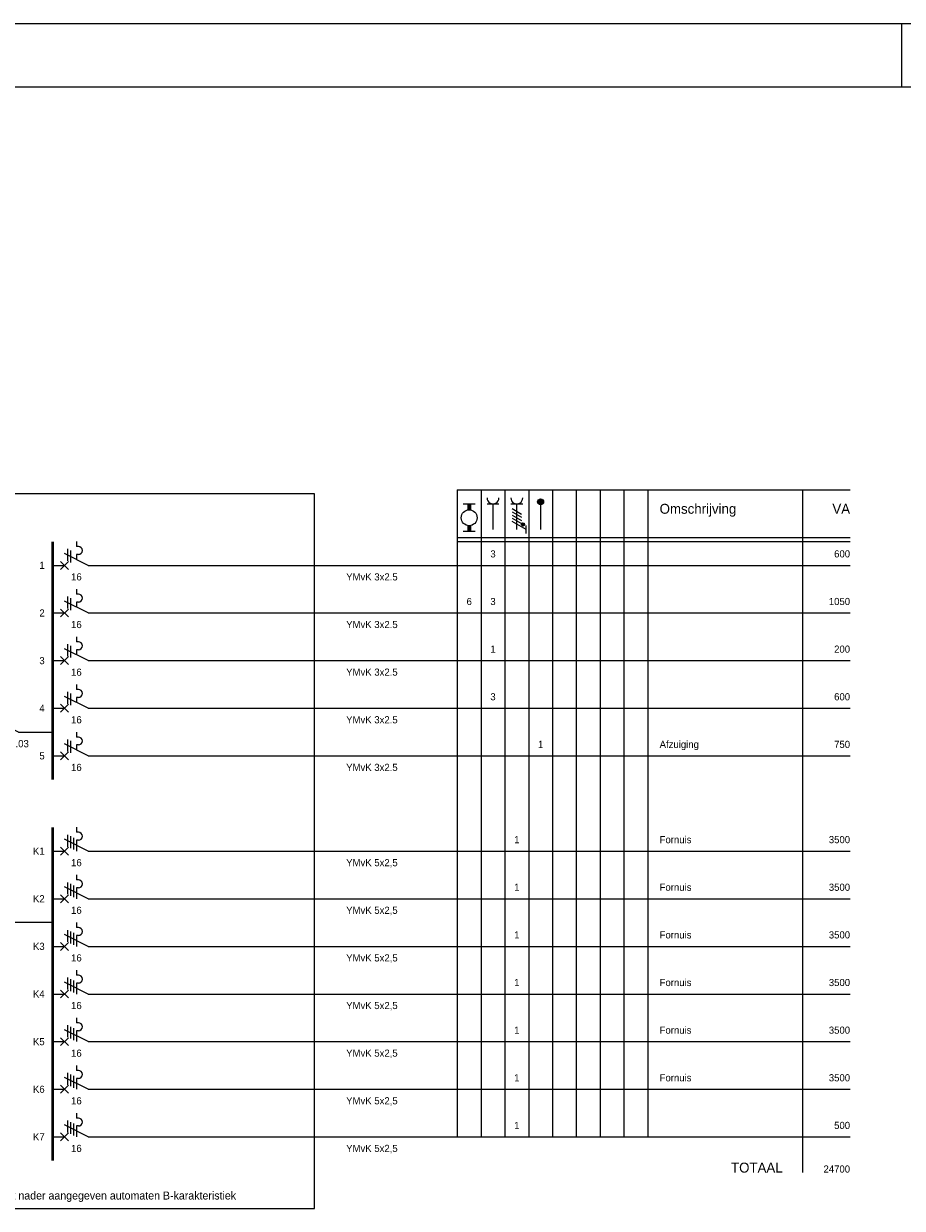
# Model space of a CAD drawing. Extents: x 0 to 85662, y 0 to 29700.
# Tile 3 of 44: x 7164 to 21005, y 11045 to 29700. Entities that reach past the tile are written whole.
import ezdxf
from ezdxf.enums import TextEntityAlignment as Align
from ezdxf.lldxf.tags import DXFTag

# ---------------------------------------------------------------- set-up
doc = ezdxf.new("R2010")
doc.units = 0
doc.header["$LTSCALE"] = 100
for name, color, linetype in [('00att025', 2, 'Continuous'), ('00kad025', 2, 'Continuous'), ('00kad070', 5, 'Continuous'), ('BL$2----', 7, 'Continuous'), ('BL$4----', 7, 'Continuous'), ('EL$1----', 3, 'Continuous')]:
    doc.layers.add(name, color=color, linetype=linetype)
doc.styles.add('BURO-012', font='BUROFONT.shx', dxfattribs={"height": 120})
doc.styles.add('BURO-018', font='BUROFONT.shx', dxfattribs={"height": 180})
doc.styles.add('BURO-025', font='BUROFONT.shx', dxfattribs={"height": 250})
tags = doc.linetypes.add('HIDDEN', pattern=[3.75, 2.5, -1.25]).pattern_tags.tags
tags[6:7] = [DXFTag(74, 4), DXFTag(75, 0), DXFTag(340, '0'), DXFTag(46, 1.0), DXFTag(50, 0.0), DXFTag(44, 0.0), DXFTag(45, 0.0)]
tags[4:5] = [DXFTag(74, 4), DXFTag(75, 0), DXFTag(340, '0'), DXFTag(46, 1.0), DXFTag(50, 0.0), DXFTag(44, 0.0), DXFTag(45, 0.0)]

# ---------------------------------------------------------------- blocks, each defined once
blk = doc.blocks.new('A3-HOR')
at = {"layer": '00kad025', "linetype": 'Continuous'}
for p, q in [((420, 297), (0, 297)), ((210, 287), (210, 297))]:
    blk.add_line(p, q, dxfattribs=at)
at = {"layer": '00kad070', "linetype": 'Continuous'}
blk.add_line((410, 287), (10, 287), dxfattribs=at)
blk = doc.blocks.new('aardlek4p')
at = {"color": 0, "linetype": 'Continuous', "ltscale": 50}
for p, q in [((0, -427), (0, 0)), ((0, -427), (-150, -727)), ((-300, -577), (-75, -577)), ((-150, -577), (0, -577)), ((-225, -727), (-75, -727)), ((-206, -689), (-56, -689)), ((-56, -689), (-206, -689)), ((-188, -652), (-38, -652)), ((-38, -652), (-188, -652)), ((-19, -614), (-169, -614)), ((0, -877), (0, -727))]:
    blk.add_line(p, q, dxfattribs=at)
at = {"color": 0, "linetype": 'Continuous', "ltscale": 50, "const_width": 25}
blk.add_lwpolyline([(-300, -652), (-300, -502)], dxfattribs=at)
blk.add_circle((-3, -614), 15.3)
at = {"color": 1, "linetype": 'Continuous', "ltscale": 50, "style": 'BURO-018'}
blk.add_attdef('E_IAAN', text='', height=90, rotation=90, dxfattribs=at).set_placement((100, -531), align=Align.TOP_LEFT)
blk.add_attdef('E_IAS', text='', height=90, rotation=90, dxfattribs=at).set_placement((100, -566), align=Align.TOP_RIGHT)
blk = doc.blocks.new('KOLNR5')
at = {"color": 0, "linetype": 'Continuous'}
for p, q in [((-3.5, -1.5), (-3.5, 1.5)), ((3.5, 1.5), (3.5, -1.5))]:
    blk.add_line(p, q, dxfattribs=at)
at = {"color": 0, "linetype": 'Continuous', "const_width": 1}
for points in [[(-2, 0), (-3.5, 0)], [(2, 0), (3.5, 0)]]:
    blk.add_lwpolyline(points, dxfattribs=at)
at = {"color": 0, "linetype": 'Continuous'}
blk.add_circle((0, 0), 2, dxfattribs=at)
blk = doc.blocks.new('KOLNR6')
at = {"color": 0, "linetype": 'Continuous'}
for p, q in [((-3.5, -1.5), (-3.5, 1.5)), ((3, 0), (-3.5, 0))]:
    blk.add_line(p, q, dxfattribs=at)
blk.add_arc((-5, 0), 1.5, 270, 90, dxfattribs=at)
blk = doc.blocks.new('KOLNR7')
at = {"color": 0, "linetype": 'Continuous'}
for p, q in [((-3.5, -1.5), (-3.5, 1.5)), ((3, 0), (-3.5, 0)), ((-2.29, -1.2), (-0.91, 1.2)), ((-1.49, -1.2), (-0.11, 1.2)), ((-0.69, -1.2), (0.69, 1.2)), ((0.11, -1.2), (1.49, 1.2)), ((2.99, 2.4), (0.91, -1.2)), ((3.99, 2.4), (1.99, 2.4))]:
    blk.add_line(p, q, dxfattribs=at)
at = {"color": 0, "linetype": 'Continuous', "const_width": 0.4}
blk.add_lwpolyline([(1.69, 1.35, 1), (1.69, 1.75, 1)], format="xyb", close=True, dxfattribs=at)
at = {"color": 0, "linetype": 'Continuous'}
blk.add_circle((1.69, 1.55), 0.4, dxfattribs=at)
blk.add_arc((-5, 0), 1.5, 270, 90, dxfattribs=at)
blk = doc.blocks.new('KOLNR8')
at = {"color": 0, "linetype": 'Continuous'}
blk.add_line((-4, 0), (3, 0), dxfattribs=at)
at = {"color": 0, "linetype": 'Continuous', "const_width": 0.75}
blk.add_lwpolyline([(-4, -0.375, 1), (-4, 0.375, 1)], format="xyb", close=True, dxfattribs=at)
at = {"color": 0, "linetype": 'Continuous'}
blk.add_circle((-4, 0), 0.75, dxfattribs=at)
blk = doc.blocks.new('G6')
at = {"color": 0, "linetype": 'Continuous'}
blk.add_line((0, 66), (0, 201), dxfattribs=at)
at = {"color": 0, "linetype": 'Continuous', "const_width": 0.7}
blk.add_lwpolyline([(-6, 0), (6, 0)], dxfattribs=at)
at = {"color": 1, "linetype": 'Continuous', "style": 'BURO-018'}
blk.add_attdef('E_GRPNR', text='', height=1.8, rotation=90, dxfattribs=at).set_placement((0, -2), align=Align.MIDDLE_RIGHT)
at = {"layer": '00att025', "color": 1, "linetype": 'Continuous', "style": 'BURO-018'}
blk.add_attdef('E_GRPVERM', text='', height=1.8, rotation=90, dxfattribs=at).set_placement((-2, 201), align=Align.RIGHT)
blk.add_attdef('E_VERMOM', (-2, 153), '', height=1.8, rotation=90, dxfattribs=at)
for tag, p in [('E_KOLOM8', (-2, 147)), ('E_KOLOM7', (-2, 141)), ('E_KOLOM6', (-2, 135)), ('E_KOLOM5', (-2, 129)), ('E_KOLOM4', (-2, 123)), ('E_KOLOM3', (-2, 117)), ('E_KOLOM2', (-2, 111)), ('E_KOLOM1', (-2, 105))]:
    blk.add_attdef(tag, text='', height=1.8, rotation=90, dxfattribs=at).set_placement(p, align=Align.CENTER)
blk.add_attdef('E_LEIDING', text='', height=1.8, rotation=90, dxfattribs=at).set_placement((2, 74), align=Align.TOP_LEFT)
blk = doc.blocks.new('B3')
at = {"color": 0, "linetype": 'Continuous'}
for p, q in [((0, 9), (0, 21)), ((0, 9), (-3, 3)), ((-6, 6), (-4.75, 6)), ((-4.75, 6.5), (-4.75, 6)), ((-2.75, 6.5), (-2.75, 6)), ((-2.75, 6), (-1.5, 6)), ((-4.125, 3.75), (-1.125, 3.75)), ((-3.75, 4.5), (-0.75, 4.5)), ((-1, 4), (1, 2)), ((-1, 2), (1, 4)), ((0, 0), (0, 3))]:
    blk.add_line(p, q, dxfattribs=at)
blk.add_arc((-3.75, 6.5), 1, 0, 180, dxfattribs=at)
at = {"color": 1, "linetype": 'Continuous', "style": 'BURO-018'}
blk.add_attdef('E_IIA', text='', height=1.8, rotation=90, dxfattribs=at).set_placement((2, 6), align=Align.TOP_CENTER)
blk = doc.blocks.new('M1')
at = {"color": 0, "linetype": 'Continuous'}
blk.add_line((0, 21), (0, 33), dxfattribs=at)
blk = doc.blocks.new('B1S')
at = {"color": 0, "linetype": 'Continuous'}
blk.add_line((0, 33), (0, 54), dxfattribs=at)
blk = doc.blocks.new('M1S')
at = {"color": 0, "linetype": 'Continuous'}
blk.add_line((0, 54), (0, 66), dxfattribs=at)
blk = doc.blocks.new('TOTAAL')
at = {"color": 0, "linetype": 'Continuous', "style": 'BURO-025'}
blk.add_text('TOTAAL', height=2.5, rotation=90, dxfattribs=at).set_placement((0, -30))
blk.add_attdef('E_TOTVERM', text='', height=2.5, rotation=90, dxfattribs=at).set_placement((0, 0), align=Align.RIGHT)
blk = doc.blocks.new('B5')
at = {"color": 0, "linetype": 'Continuous'}
for p, q in [((0, 9), (0, 21)), ((0, 9), (-3, 3)), ((-6, 6), (-4.75, 6)), ((-4.75, 6.5), (-4.75, 6)), ((-2.75, 6.5), (-2.75, 6)), ((-2.75, 6), (0, 6)), ((-4.125, 3.75), (-1.125, 3.75)), ((-3.75, 4.5), (-0.75, 4.5)), ((-3.375, 5.25), (-0.375, 5.25)), ((-1, 2), (1, 4)), ((-1, 4), (1, 2)), ((0, 0), (0, 3))]:
    blk.add_line(p, q, dxfattribs=at)
blk.add_arc((-3.75, 6.5), 1, 0, 180, dxfattribs=at)
at = {"color": 1, "linetype": 'Continuous', "style": 'BURO-018'}
blk.add_attdef('E_IIA', text='', height=1.8, rotation=90, dxfattribs=at).set_placement((2, 6), align=Align.TOP_CENTER)

msp = doc.modelspace()

# ---------------------------------------------------------------- linework, layer by layer
at = {"layer": 'EL$1----', "color": 1, "linetype": 'HIDDEN'}
for p, q in [((11744, 22295), (6119, 22295)), ((11744, 11045), (11744, 22295)), ((6119, 11045), (11744, 11045))]:
    msp.add_line(p, q, dxfattribs=at)
at = {"layer": 'EL$1----', "color": 1, "linetype": 'Continuous'}
for p, q in [((13994, 22358), (20182, 22358)), ((13994, 22358), (13994, 12170)), ((14369, 22358), (14369, 12170)), ((14744, 22358), (14744, 12170)), ((15119, 22358), (15119, 12170)), ((15494, 22358), (15494, 12170)), ((15869, 22358), (15869, 12170)), ((16244, 22358), (16244, 12170)), ((16619, 22358), (16619, 12170)), ((16994, 22358), (16994, 12170)), ((19432, 22358), (19432, 11608)), ((13994, 21608), (20182, 21608)), ((13994, 21545), (20182, 21545))]:
    msp.add_line(p, q, dxfattribs=at)
at = {"layer": 'EL$1----'}
msp.add_line((7619, 15545), (6515, 15545), dxfattribs=at)

# ---------------------------------------------------------------- block references
at = {"layer": 'BL$2----', "xscale": 100, "yscale": 100}
msp.add_blockref('A3-HOR', (0, 0), dxfattribs=at)
at = {"layer": 'EL$1----', "xscale": 62.5, "yscale": 62.5, "zscale": 62.5, "rotation": 270}
for name, p in [('KOLNR6', (14557, 21920)), ('KOLNR7', (14932, 21920)), ('KOLNR8', (15307, 21920)), ('KOLNR5', (14182, 21920)), ('M1', (7619, 21170)), ('B1S', (7619, 21170)), ('M1S', (7619, 21170)), ('M1', (7619, 20420)), ('B1S', (7619, 20420)), ('M1S', (7619, 20420)), ('M1', (7619, 19670)), ('B1S', (7619, 19670)), ('M1S', (7619, 19670)), ('M1', (7619, 18920)), ('B1S', (7619, 18920)), ('M1S', (7619, 18920)), ('M1', (7619, 18170)), ('B1S', (7619, 18170)), ('M1S', (7619, 18170)), ('M1', (7619, 16670)), ('B1S', (7619, 16670)), ('M1S', (7619, 16670)), ('M1', (7619, 15920)), ('B1S', (7619, 15920)), ('M1S', (7619, 15920)), ('M1', (7619, 15170)), ('B1S', (7619, 15170)), ('M1S', (7619, 15170)), ('M1', (7619, 14420)), ('B1S', (7619, 14420)), ('M1S', (7619, 14420)), ('M1', (7619, 13670)), ('B1S', (7619, 13670)), ('M1S', (7619, 13670)), ('M1', (7619, 12920)), ('B1S', (7619, 12920)), ('M1S', (7619, 12920)), ('M1', (7619, 12170)), ('B1S', (7619, 12170)), ('M1S', (7619, 12170))]:
    msp.add_blockref(name, p, dxfattribs=at)
at = {"layer": 'EL$1----'}
ref = msp.add_blockref('G6', (7619, 21170), dxfattribs=dict(at, xscale=62.5, yscale=62.5, zscale=62.5, rotation=270))
ref.add_attrib('E_GRPNR', '1', dxfattribs={"layer": '0', "color": 1, "linetype": 'Continuous', "height": 112, "style": 'BURO-018'}).set_placement((7494, 21170), align=Align.MIDDLE_RIGHT)
ref.add_attrib('E_LEIDING', 'YMvK 3x2.5', dxfattribs={"layer": '0', "color": 1, "linetype": 'Continuous', "height": 112.5, "style": 'BURO-018'}).set_placement((12244, 21045), align=Align.TOP_LEFT)
ref.add_attrib('E_KOLOM2', '3', dxfattribs={"layer": '0', "color": 1, "linetype": 'Continuous', "height": 112, "style": 'BURO-018'}).set_placement((14557, 21295), align=Align.CENTER)
ref.add_attrib('E_GRPVERM', '600', dxfattribs={"layer": '0', "color": 1, "linetype": 'Continuous', "height": 112.5, "style": 'BURO-018'}).set_placement((20182, 21295), align=Align.RIGHT)
at = {"layer": 'EL$1----', "xscale": 62.5, "yscale": 62.5, "zscale": 62.5, "rotation": 270}
for name, p in [('B3', (7619, 21170)), ('B3', (7619, 20420)), ('B3', (7619, 19670)), ('B3', (7619, 18920)), ('B3', (7619, 18170)), ('B5', (7619, 16670)), ('B5', (7619, 15920)), ('B5', (7619, 15170)), ('B5', (7619, 14420)), ('B5', (7619, 13670)), ('B5', (7619, 12920)), ('B5', (7619, 12170))]:
    msp.add_blockref(name, p, dxfattribs=at).add_auto_attribs({'E_IIA': '16'})
at = {"layer": 'EL$1----'}
ref = msp.add_blockref('G6', (7619, 20420), dxfattribs=dict(at, xscale=62.5, yscale=62.5, zscale=62.5, rotation=270))
ref.add_attrib('E_GRPNR', '2', dxfattribs={"layer": '0', "color": 1, "linetype": 'Continuous', "height": 112, "style": 'BURO-018'}).set_placement((7494, 20420), align=Align.MIDDLE_RIGHT)
ref.add_attrib('E_LEIDING', 'YMvK 3x2.5', dxfattribs={"layer": '0', "color": 1, "linetype": 'Continuous', "height": 112.5, "style": 'BURO-018'}).set_placement((12244, 20295), align=Align.TOP_LEFT)
ref.add_attrib('E_KOLOM1', '6', dxfattribs={"layer": '0', "color": 1, "linetype": 'Continuous', "height": 112, "style": 'BURO-018'}).set_placement((14182, 20545), align=Align.CENTER)
ref.add_attrib('E_KOLOM2', '3', dxfattribs={"layer": '0', "color": 1, "linetype": 'Continuous', "height": 112, "style": 'BURO-018'}).set_placement((14557, 20545), align=Align.CENTER)
ref.add_attrib('E_GRPVERM', '1050', dxfattribs={"layer": '0', "color": 1, "linetype": 'Continuous', "height": 112.5, "style": 'BURO-018'}).set_placement((20182, 20545), align=Align.RIGHT)
ref = msp.add_blockref('G6', (7619, 19670), dxfattribs=dict(at, xscale=62.5, yscale=62.5, zscale=62.5, rotation=270))
ref.add_attrib('E_GRPNR', '3', dxfattribs={"layer": '0', "color": 1, "linetype": 'Continuous', "height": 112, "style": 'BURO-018'}).set_placement((7494, 19670), align=Align.MIDDLE_RIGHT)
ref.add_attrib('E_LEIDING', 'YMvK 3x2.5', dxfattribs={"layer": '0', "color": 1, "linetype": 'Continuous', "height": 112.5, "style": 'BURO-018'}).set_placement((12244, 19545), align=Align.TOP_LEFT)
ref.add_attrib('E_KOLOM2', '1', dxfattribs={"layer": '0', "color": 1, "linetype": 'Continuous', "height": 112, "style": 'BURO-018'}).set_placement((14557, 19795), align=Align.CENTER)
ref.add_attrib('E_GRPVERM', '200', dxfattribs={"layer": '0', "color": 1, "linetype": 'Continuous', "height": 112.5, "style": 'BURO-018'}).set_placement((20182, 19795), align=Align.RIGHT)
ref = msp.add_blockref('G6', (7619, 18920), dxfattribs=dict(at, xscale=62.5, yscale=62.5, zscale=62.5, rotation=270))
ref.add_attrib('E_GRPNR', '4', dxfattribs={"layer": '0', "color": 1, "linetype": 'Continuous', "height": 112, "style": 'BURO-018'}).set_placement((7494, 18920), align=Align.MIDDLE_RIGHT)
ref.add_attrib('E_LEIDING', 'YMvK 3x2.5', dxfattribs={"layer": '0', "color": 1, "linetype": 'Continuous', "height": 112.5, "style": 'BURO-018'}).set_placement((12244, 18795), align=Align.TOP_LEFT)
ref.add_attrib('E_KOLOM2', '3', dxfattribs={"layer": '0', "color": 1, "linetype": 'Continuous', "height": 112, "style": 'BURO-018'}).set_placement((14557, 19045), align=Align.CENTER)
ref.add_attrib('E_GRPVERM', '600', dxfattribs={"layer": '0', "color": 1, "linetype": 'Continuous', "height": 112.5, "style": 'BURO-018'}).set_placement((20182, 19045), align=Align.RIGHT)
at = {"layer": 'EL$1----', "linetype": 'Continuous', "xscale": 1.259999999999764, "yscale": 1.259999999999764, "zscale": 1.26, "rotation": 270}
msp.add_blockref('aardlek4p', (7619, 18545), dxfattribs=at).add_auto_attribs({'E_IAAN': '0.03', 'E_IAS': '40/'})
at = {"layer": 'EL$1----'}
ref = msp.add_blockref('G6', (7619, 18170), dxfattribs=dict(at, xscale=62.5, yscale=62.5, zscale=62.5, rotation=270))
ref.add_attrib('E_GRPNR', '5', dxfattribs={"layer": '0', "color": 1, "linetype": 'Continuous', "height": 112, "style": 'BURO-018'}).set_placement((7494, 18170), align=Align.MIDDLE_RIGHT)
ref.add_attrib('E_LEIDING', 'YMvK 3x2.5', dxfattribs={"layer": '0', "color": 1, "linetype": 'Continuous', "height": 112.5, "style": 'BURO-018'}).set_placement((12244, 18045), align=Align.TOP_LEFT)
ref.add_attrib('E_KOLOM4', '1', dxfattribs={"layer": '0', "color": 1, "linetype": 'Continuous', "height": 112, "style": 'BURO-018'}).set_placement((15307, 18295), align=Align.CENTER)
ref.add_attrib('E_VERMOM', 'Afzuiging', (17182, 18295), dxfattribs={"layer": '0', "color": 1, "linetype": 'Continuous', "height": 112.5, "style": 'BURO-018'})
ref.add_attrib('E_GRPVERM', '750', dxfattribs={"layer": '0', "color": 1, "linetype": 'Continuous', "height": 112.5, "style": 'BURO-018'}).set_placement((20182, 18295), align=Align.RIGHT)
ref = msp.add_blockref('G6', (7619, 16670), dxfattribs=dict(at, xscale=62.5, yscale=62.5, zscale=62.5, rotation=270))
ref.add_attrib('E_GRPNR', 'K1', dxfattribs={"layer": '0', "color": 1, "linetype": 'Continuous', "height": 112.5, "style": 'BURO-018'}).set_placement((7494, 16670), align=Align.MIDDLE_RIGHT)
ref.add_attrib('E_LEIDING', 'YMvK 5x2,5', dxfattribs={"layer": '0', "color": 1, "linetype": 'Continuous', "height": 112.5, "style": 'BURO-018'}).set_placement((12244, 16545), align=Align.TOP_LEFT)
ref.add_attrib('E_KOLOM3', '1', dxfattribs={"layer": '0', "color": 1, "linetype": 'Continuous', "height": 112, "style": 'BURO-018'}).set_placement((14932, 16795), align=Align.CENTER)
ref.add_attrib('E_VERMOM', 'Fornuis', (17182, 16795), dxfattribs={"layer": '0', "color": 1, "linetype": 'Continuous', "height": 112.5, "style": 'BURO-018'})
ref.add_attrib('E_GRPVERM', '3500', dxfattribs={"layer": '0', "color": 1, "linetype": 'Continuous', "height": 112.5, "style": 'BURO-018'}).set_placement((20182, 16795), align=Align.RIGHT)
ref = msp.add_blockref('G6', (7619, 15920), dxfattribs=dict(at, xscale=62.5, yscale=62.5, zscale=62.5, rotation=270))
ref.add_attrib('E_GRPNR', 'K2', dxfattribs={"layer": '0', "color": 1, "linetype": 'Continuous', "height": 112.5, "style": 'BURO-018'}).set_placement((7494, 15920), align=Align.MIDDLE_RIGHT)
ref.add_attrib('E_LEIDING', 'YMvK 5x2,5', dxfattribs={"layer": '0', "color": 1, "linetype": 'Continuous', "height": 112.5, "style": 'BURO-018'}).set_placement((12244, 15795), align=Align.TOP_LEFT)
ref.add_attrib('E_KOLOM3', '1', dxfattribs={"layer": '0', "color": 1, "linetype": 'Continuous', "height": 112, "style": 'BURO-018'}).set_placement((14932, 16045), align=Align.CENTER)
ref.add_attrib('E_VERMOM', 'Fornuis', (17182, 16045), dxfattribs={"layer": '0', "color": 1, "linetype": 'Continuous', "height": 112.5, "style": 'BURO-018'})
ref.add_attrib('E_GRPVERM', '3500', dxfattribs={"layer": '0', "color": 1, "linetype": 'Continuous', "height": 112.5, "style": 'BURO-018'}).set_placement((20182, 16045), align=Align.RIGHT)
ref = msp.add_blockref('G6', (7619, 15170), dxfattribs=dict(at, xscale=62.5, yscale=62.5, zscale=62.5, rotation=270))
ref.add_attrib('E_GRPNR', 'K3', dxfattribs={"layer": '0', "color": 1, "linetype": 'Continuous', "height": 112.5, "style": 'BURO-018'}).set_placement((7494, 15170), align=Align.MIDDLE_RIGHT)
ref.add_attrib('E_LEIDING', 'YMvK 5x2,5', dxfattribs={"layer": '0', "color": 1, "linetype": 'Continuous', "height": 112.5, "style": 'BURO-018'}).set_placement((12244, 15045), align=Align.TOP_LEFT)
ref.add_attrib('E_KOLOM3', '1', dxfattribs={"layer": '0', "color": 1, "linetype": 'Continuous', "height": 112, "style": 'BURO-018'}).set_placement((14932, 15295), align=Align.CENTER)
ref.add_attrib('E_VERMOM', 'Fornuis', (17182, 15295), dxfattribs={"layer": '0', "color": 1, "linetype": 'Continuous', "height": 112.5, "style": 'BURO-018'})
ref.add_attrib('E_GRPVERM', '3500', dxfattribs={"layer": '0', "color": 1, "linetype": 'Continuous', "height": 112.5, "style": 'BURO-018'}).set_placement((20182, 15295), align=Align.RIGHT)
ref = msp.add_blockref('G6', (7619, 14420), dxfattribs=dict(at, xscale=62.5, yscale=62.5, zscale=62.5, rotation=270))
ref.add_attrib('E_GRPNR', 'K4', dxfattribs={"layer": '0', "color": 1, "linetype": 'Continuous', "height": 112.5, "style": 'BURO-018'}).set_placement((7494, 14420), align=Align.MIDDLE_RIGHT)
ref.add_attrib('E_LEIDING', 'YMvK 5x2,5', dxfattribs={"layer": '0', "color": 1, "linetype": 'Continuous', "height": 112.5, "style": 'BURO-018'}).set_placement((12244, 14295), align=Align.TOP_LEFT)
ref.add_attrib('E_KOLOM3', '1', dxfattribs={"layer": '0', "color": 1, "linetype": 'Continuous', "height": 112, "style": 'BURO-018'}).set_placement((14932, 14545), align=Align.CENTER)
ref.add_attrib('E_VERMOM', 'Fornuis', (17182, 14545), dxfattribs={"layer": '0', "color": 1, "linetype": 'Continuous', "height": 112.5, "style": 'BURO-018'})
ref.add_attrib('E_GRPVERM', '3500', dxfattribs={"layer": '0', "color": 1, "linetype": 'Continuous', "height": 112.5, "style": 'BURO-018'}).set_placement((20182, 14545), align=Align.RIGHT)
ref = msp.add_blockref('G6', (7619, 13670), dxfattribs=dict(at, xscale=62.5, yscale=62.5, zscale=62.5, rotation=270))
ref.add_attrib('E_GRPNR', 'K5', dxfattribs={"layer": '0', "color": 1, "linetype": 'Continuous', "height": 112.5, "style": 'BURO-018'}).set_placement((7494, 13670), align=Align.MIDDLE_RIGHT)
ref.add_attrib('E_LEIDING', 'YMvK 5x2,5', dxfattribs={"layer": '0', "color": 1, "linetype": 'Continuous', "height": 112.5, "style": 'BURO-018'}).set_placement((12244, 13545), align=Align.TOP_LEFT)
ref.add_attrib('E_KOLOM3', '1', dxfattribs={"layer": '0', "color": 1, "linetype": 'Continuous', "height": 112, "style": 'BURO-018'}).set_placement((14932, 13795), align=Align.CENTER)
ref.add_attrib('E_VERMOM', 'Fornuis', (17182, 13795), dxfattribs={"layer": '0', "color": 1, "linetype": 'Continuous', "height": 112.5, "style": 'BURO-018'})
ref.add_attrib('E_GRPVERM', '3500', dxfattribs={"layer": '0', "color": 1, "linetype": 'Continuous', "height": 112.5, "style": 'BURO-018'}).set_placement((20182, 13795), align=Align.RIGHT)
ref = msp.add_blockref('G6', (7619, 12920), dxfattribs=dict(at, xscale=62.5, yscale=62.5, zscale=62.5, rotation=270))
ref.add_attrib('E_GRPNR', 'K6', dxfattribs={"layer": '0', "color": 1, "linetype": 'Continuous', "height": 112.5, "style": 'BURO-018'}).set_placement((7494, 12920), align=Align.MIDDLE_RIGHT)
ref.add_attrib('E_LEIDING', 'YMvK 5x2,5', dxfattribs={"layer": '0', "color": 1, "linetype": 'Continuous', "height": 112.5, "style": 'BURO-018'}).set_placement((12244, 12795), align=Align.TOP_LEFT)
ref.add_attrib('E_KOLOM3', '1', dxfattribs={"layer": '0', "color": 1, "linetype": 'Continuous', "height": 112, "style": 'BURO-018'}).set_placement((14932, 13045), align=Align.CENTER)
ref.add_attrib('E_VERMOM', 'Fornuis', (17182, 13045), dxfattribs={"layer": '0', "color": 1, "linetype": 'Continuous', "height": 112.5, "style": 'BURO-018'})
ref.add_attrib('E_GRPVERM', '3500', dxfattribs={"layer": '0', "color": 1, "linetype": 'Continuous', "height": 112.5, "style": 'BURO-018'}).set_placement((20182, 13045), align=Align.RIGHT)
ref = msp.add_blockref('G6', (7619, 12170), dxfattribs=dict(at, xscale=62.5, yscale=62.5, zscale=62.5, rotation=270))
ref.add_attrib('E_GRPNR', 'K7', dxfattribs={"layer": '0', "color": 1, "linetype": 'Continuous', "height": 112.5, "style": 'BURO-018'}).set_placement((7494, 12170), align=Align.MIDDLE_RIGHT)
ref.add_attrib('E_LEIDING', 'YMvK 5x2,5', dxfattribs={"layer": '0', "color": 1, "linetype": 'Continuous', "height": 112.5, "style": 'BURO-018'}).set_placement((12244, 12045), align=Align.TOP_LEFT)
ref.add_attrib('E_KOLOM3', '1', dxfattribs={"layer": '0', "color": 1, "linetype": 'Continuous', "height": 112, "style": 'BURO-018'}).set_placement((14932, 12295), align=Align.CENTER)
ref.add_attrib('E_GRPVERM', '500', dxfattribs={"layer": '0', "color": 1, "linetype": 'Continuous', "height": 112.5, "style": 'BURO-018'}).set_placement((20182, 12295), align=Align.RIGHT)
at = {"layer": 'EL$1----', "color": 2}
ref = msp.add_blockref('TOTAAL', (20182, 11608), dxfattribs=dict(at, xscale=62.5, yscale=62.5, zscale=62.5, rotation=270))
ref.add_attrib('E_TOTVERM', '24700', dxfattribs={"layer": '0', "color": 1, "linetype": 'Continuous', "height": 112.5, "style": 'BURO-018'}).set_placement((20182, 11608), align=Align.RIGHT)

# ---------------------------------------------------------------- texts
at = {"layer": 'BL$4----', "color": 1, "style": 'BURO-012'}
msp.add_text('Niet nader aangegeven automaten B-karakteristiek', height=125, dxfattribs=at).set_placement((6737, 11184))
at = {"layer": 'EL$1----', "color": 2, "linetype": 'Continuous', "style": 'BURO-025'}
msp.add_text('Omschrijving', height=156.25, dxfattribs=at).set_placement((17182, 21983))
msp.add_text('VA', height=156.2, dxfattribs=at).set_placement((20182, 21983), align=Align.RIGHT)

doc.saveas('drawing.dxf')
